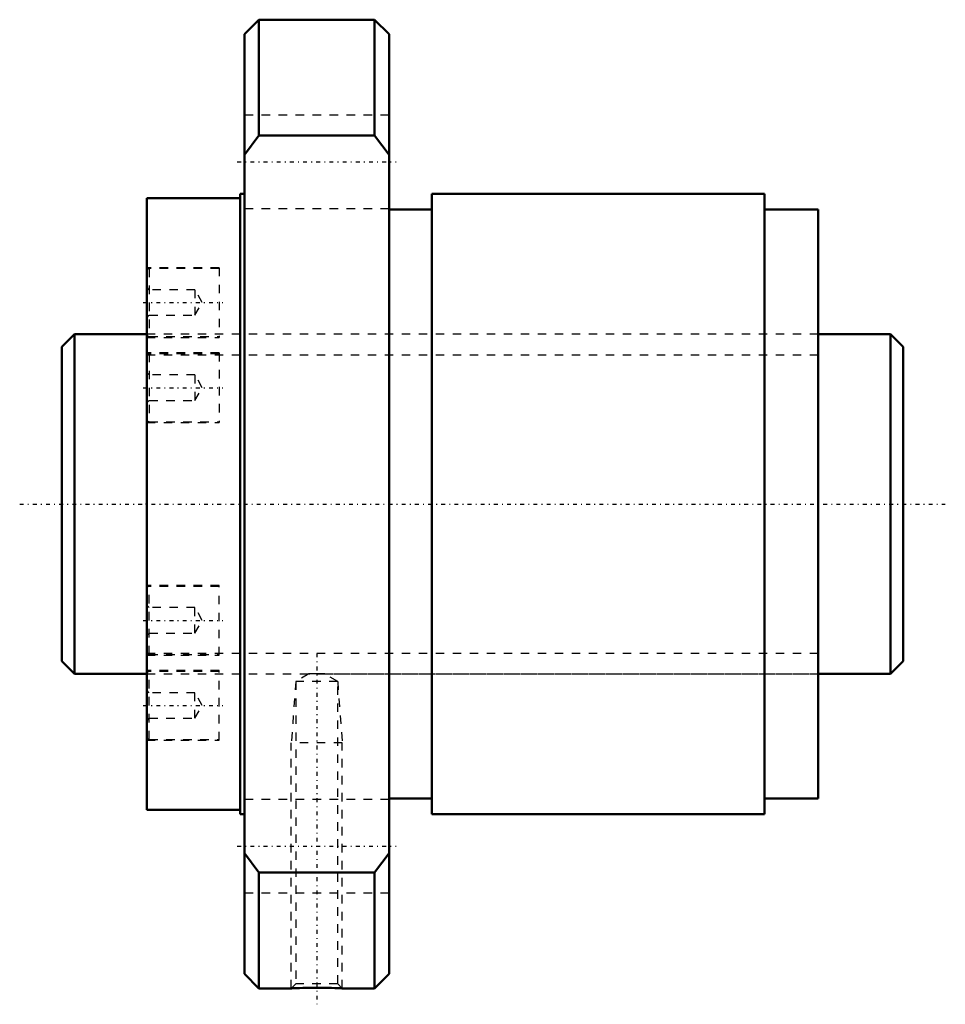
# Model space of a CAD drawing. Header units: millimetres. Extents: x -15 to 94, y -59 to 57.
import ezdxf

# ---------------------------------------------------------------- set-up
doc = ezdxf.new("R2010")
doc.units = ezdxf.units.MM
doc.linetypes.add('Center', pattern=[1.5, 0.45, -0.5, 0.05, -0.5])
doc.linetypes.add('Dashed', pattern=[2, 1, -1])
for name, color, linetype, lineweight in [('2d ConnectionPoints', 7, 'Continuous', 50), ('AM_0', 7, 'Continuous', 50), ('AM_5', 3, 'Continuous', 25), ('AM_7', 7, 'Center', 25), ('AM_9', 6, 'Dashed', 25)]:
    doc.layers.add(name, color=color, linetype=linetype, lineweight=lineweight)

# ---------------------------------------------------------------- blocks, each defined once
blk = doc.blocks.new('1_RR0130WGF4080_1Nut_0_in_WGF4080_1G1_99LC3_0_13_0_0_0')
at = {"layer": 'AM_0'}
for p, q in [((13.2, 57), (11.5, 55.3)), ((26.8, 57), (13.2, 57)), ((13.2, 57), (13.2, 43.36)), ((28.5, 55.3), (26.8, 57)), ((26.8, 57), (26.8, 43.36)), ((11.5, 55.3), (11.5, -55.3)), ((28.5, 55.3), (28.5, -55.3)), ((13.2, 43.36), (11.5, 41.1)), ((26.8, 43.36), (13.2, 43.36)), ((28.5, 41.1), (26.8, 43.36)), ((11, 36), (0, 36)), ((0, 36), (0, -36)), ((11.5, 36.5), (11, 36.5)), ((11, 36.5), (11, -36.5)), ((72.69, 36.5), (33.55, 36.5)), ((33.55, 36.5), (33.55, -36.5)), ((72.69, 36.5), (72.69, -36.5)), ((33.55, 34.67), (28.5, 34.67)), ((79, 34.67), (72.69, 34.67)), ((79, 34.67), (79, -34.67)), ((28.5, -34.67), (33.55, -34.67)), ((72.69, -34.67), (79, -34.67)), ((0, -36), (11, -36)), ((11, -36.5), (11.5, -36.5)), ((33.55, -36.5), (72.69, -36.5)), ((11.5, -41.1), (13.2, -43.36)), ((26.8, -43.36), (28.5, -41.1)), ((13.2, -43.36), (13.2, -57)), ((13.2, -43.36), (26.8, -43.36)), ((26.8, -43.36), (26.8, -57)), ((11.5, -55.3), (13.2, -57)), ((26.8, -57), (28.5, -55.3)), ((13.2, -57), (17, -57)), ((22.99, -57), (26.8, -57))]:
    blk.add_line(p, q, dxfattribs=at)
blk.add_lwpolyline([(17, -57), (17, -57), (17.04, -57), (17.16, -56.99), (17.36, -56.98), (17.63, -56.97), (17.96, -56.96), (18.35, -56.95), (18.8, -56.94), (19.27, -56.93), (19.78, -56.93), (20.29, -56.93), (20.8, -56.93), (21.28, -56.94), (21.73, -56.95), (22.12, -56.96), (22.46, -56.98), (22.71, -56.99), (22.89, -56.99), (22.98, -57), (23, -57)], dxfattribs=at)
at = {"layer": 'AM_5', "linetype": 'Dashed'}
for p, q in [((17.54, -20.88), (17, -28.1)), ((22.46, -20.88), (23, -28.1)), ((23, -28.1), (17, -28.1)), ((17, -57), (17, -28.1)), ((23, -57), (23, -28.1))]:
    blk.add_line(p, q, dxfattribs=at)
at = {"layer": 'AM_7'}
for p, q in [((10.65, 40.27), (29.35, 40.27)), ((-0.42, 23.71), (8.93, 23.71)), ((-0.42, 13.69), (8.93, 13.69)), ((-0.42, -13.69), (8.93, -13.69)), ((20, -17.58), (20, -58.88)), ((-0.42, -23.71), (8.93, -23.71)), ((10.65, -40.27), (29.35, -40.27))]:
    blk.add_line(p, q, dxfattribs=at)
at = {"layer": 'AM_9'}
for p, q in [((28.5, 45.77), (11.5, 45.77)), ((11.5, 34.77), (28.5, 34.77)), ((8.5, 27.81), (0, 27.81)), ((8.5, 27.71), (0.3, 27.71)), ((0.3, 27.71), (0.3, 19.71)), ((8.5, 27.81), (8.5, 19.61)), ((0.3, 25.21), (0, 25.51)), ((5.67, 25.21), (0.3, 25.21)), ((6.53, 23.71), (5.67, 25.21)), ((5.67, 25.21), (5.67, 22.21)), ((5.67, 22.21), (6.53, 23.71)), ((0, 21.91), (0.3, 22.21)), ((0.3, 22.21), (5.67, 22.21)), ((79, 20), (0, 20)), ((0.3, 19.71), (8.5, 19.71)), ((0, 19.61), (8.5, 19.61)), ((8.5, 17.79), (0, 17.79)), ((8.5, 17.69), (0.3, 17.69)), ((0.3, 17.69), (0.3, 9.69)), ((8.5, 17.79), (8.5, 9.59)), ((0.3, 15.19), (0, 15.49)), ((5.67, 15.19), (0.3, 15.19)), ((6.53, 13.69), (5.67, 15.19)), ((5.67, 15.19), (5.67, 12.19)), ((5.67, 12.19), (6.53, 13.69)), ((0, 11.89), (0.3, 12.19)), ((0.3, 12.19), (5.67, 12.19)), ((0, 9.59), (8.5, 9.59)), ((0.3, 9.69), (8.5, 9.69)), ((8.5, -9.59), (0, -9.59)), ((8.5, -9.69), (0.3, -9.69)), ((0.3, -17.69), (0.3, -9.69)), ((8.5, -17.79), (8.5, -9.59)), ((0.3, -12.19), (0, -11.89)), ((5.67, -12.19), (0.3, -12.19)), ((5.67, -15.19), (5.67, -12.19)), ((6.53, -13.69), (5.67, -12.19)), ((5.67, -15.19), (6.53, -13.69)), ((0, -15.49), (0.3, -15.19)), ((0.3, -15.19), (5.67, -15.19)), ((0, -17.79), (8.5, -17.79)), ((0.3, -17.69), (8.5, -17.69)), ((8.5, -19.61), (0, -19.61)), ((8.5, -27.81), (8.5, -19.61)), ((0, -20), (19.06, -20)), ((0.3, -27.71), (0.3, -19.71)), ((8.5, -19.71), (0.3, -19.71)), ((19.06, -20), (17.54, -20.88)), ((19.09, -20), (19.2, -19.99)), ((22.46, -20.88), (20.93, -19.99)), ((20.93, -20), (79, -20)), ((0.3, -22.21), (0, -21.91)), ((17.54, -20.88), (17.54, -56.46)), ((22.46, -20.88), (17.54, -20.88)), ((22.46, -56.46), (22.46, -20.88)), ((5.67, -22.21), (0.3, -22.21)), ((6.53, -23.71), (5.67, -22.21)), ((5.67, -25.21), (5.67, -22.21)), ((5.67, -25.21), (6.53, -23.71)), ((0, -25.51), (0.3, -25.21)), ((0.3, -25.21), (5.67, -25.21)), ((0, -27.81), (8.5, -27.81)), ((0.3, -27.71), (8.5, -27.71)), ((28.5, -34.77), (11.5, -34.77)), ((11.5, -45.77), (28.5, -45.77)), ((17.54, -56.46), (17, -57)), ((22.46, -56.46), (17.54, -56.46)), ((23, -57), (22.46, -56.46)), ((17.91, -56.96), (17.85, -56.96))]:
    blk.add_line(p, q, dxfattribs=at)
blk.add_lwpolyline([(20.94, -20), (20.93, -20), (20.84, -20), (20.67, -19.99), (20.41, -19.98), (20.11, -19.98), (19.78, -19.98), (19.48, -19.99), (19.24, -19.99), (19.1, -20), (19.06, -20)], dxfattribs=at)
for centre, start, end in [((0.3, 27.41), 90, 180), ((0.3, 20.01), 180, 270), ((0.3, 17.39), 90, 180), ((0.3, 9.99), 180, 270), ((0.3, -9.99), 90, 180), ((0.3, -17.39), 180, 270), ((0.3, -20.01), 90, 180), ((0.3, -27.41), 180, 270)]:
    blk.add_arc(centre, 0.3, start, end, dxfattribs=at)
blk = doc.blocks.new('2_0130WGF4080_10Shaft_0_in_WGF4080_1G1_99LC3_0_13_0_0_0')
at = {"layer": 'AM_0'}
for p, q in [((-8.5, 20), (-10, 18.5)), ((0, 20), (-8.5, 20)), ((-8.5, 20), (-8.5, -20)), ((87.5, 20), (79, 20)), ((89, 18.5), (87.5, 20)), ((87.5, 20), (87.5, -20)), ((-10, 18.5), (-10, -18.5)), ((89, 18.5), (89, -18.5)), ((-10, -18.5), (-8.5, -20)), ((87.5, -20), (89, -18.5)), ((-8.5, -20), (0, -20)), ((79, -20), (87.5, -20))]:
    blk.add_line(p, q, dxfattribs=at)
at = {"layer": 'AM_5', "linetype": 'Dashed'}
for p, q in [((0, 17.5465), (79, 17.5465)), ((0, -17.5465), (79, -17.5465))]:
    blk.add_line(p, q, dxfattribs=at)
at = {"layer": 'AM_7'}
blk.add_line((-14.95, 0), (93.95, 0), dxfattribs=at)
at = {"layer": 'AM_9'}
for p, q in [((79, 20), (0, 20)), ((0.0001, -20), (79, -20))]:
    blk.add_line(p, q, dxfattribs=at)

msp = doc.modelspace()

# ---------------------------------------------------------------- linework, layer by layer
at = {"layer": '2d ConnectionPoints'}
msp.add_point((0, 0), dxfattribs=at)

# ---------------------------------------------------------------- block references
for name in ['1_RR0130WGF4080_1Nut_0_in_WGF4080_1G1_99LC3_0_13_0_0_0', '2_0130WGF4080_10Shaft_0_in_WGF4080_1G1_99LC3_0_13_0_0_0']:
    msp.add_blockref(name, (0, 0))

doc.saveas('drawing.dxf')
